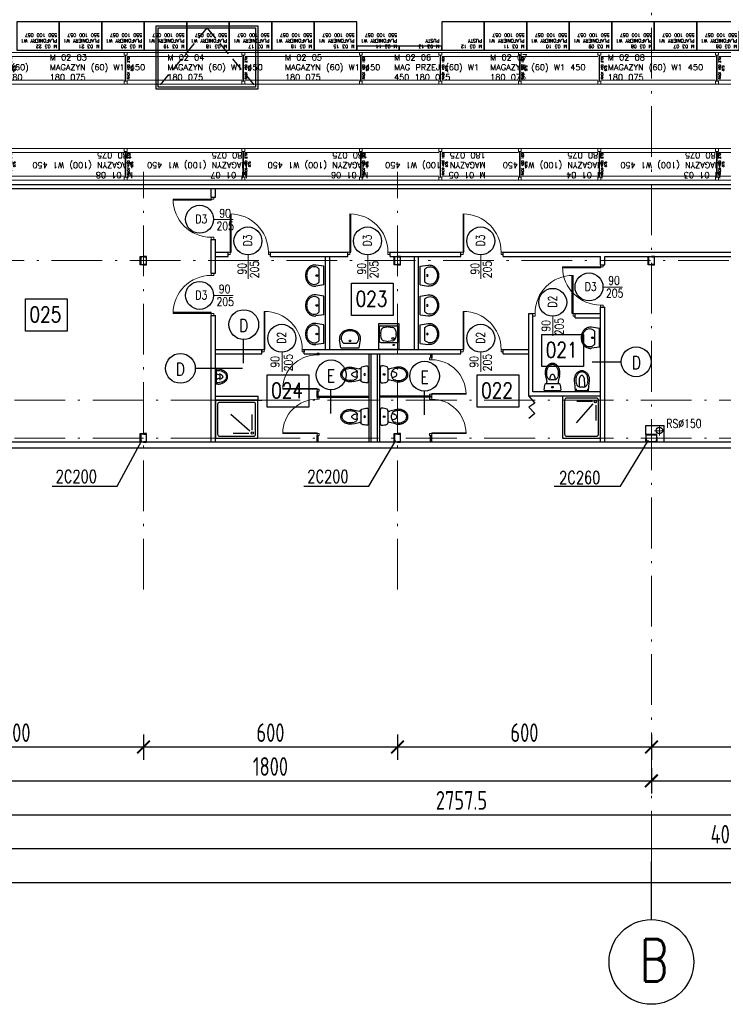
# Model space of a CAD drawing. Extents: x 153948 to 285449, y -89387 to -60195.
# Tile 7 of 108: x 249028 to 250690, y -87017 to -84690. Entities that reach past the tile are written whole.
import ezdxf
from ezdxf.enums import TextEntityAlignment as Align

# ---------------------------------------------------------------- set-up
doc = ezdxf.new("R2010")
doc.units = 0
doc.header["$LTSCALE"] = 100
doc.header["$MEASUREMENT"] = 0
doc.header["$PDMODE"] = 1
doc.linetypes.add('ACAD_ISO10W100', pattern=[18.5, 12, -3, 0.5, -3])
doc.linetypes.add('HIDDEN2', pattern=[4.7625, 3.175, -1.5875])
doc.layers.get('0').update_dxf_attribs({"linetype": 'CONTINUOUS'})
doc.layers.get('DEFPOINTS').update_dxf_attribs({"linetype": 'CONTINUOUS'})
for name, color, linetype in [('1', 2, 'CONTINUOUS'), ('A-ARM', 2, 'CONTINUOUS'), ('DRZWI', 5, 'CONTINUOUS'), ('K-STA', 2, 'CONTINUOUS'), ('OPIS-POM', 2, 'CONTINUOUS'), ('R-----OP', 2, 'CONTINUOUS'), ('RS Minimasa VBA', 7, 'CONTINUOUS'), ('RYNNY', 2, 'CONTINUOUS'), ('SCIANY-GK', 11, 'CONTINUOUS'), ('TEXT', 11, 'CONTINUOUS'), ('TEXT1', 2, 'CONTINUOUS'), ('WYMIARY', 1, 'CONTINUOUS'), ('ŚWIETLIK', 2, 'CONTINUOUS')]:
    doc.layers.add(name, color=color, linetype=linetype)
for name, color, linetype, lineweight in [('ALUMINIUM', 5, 'CONTINUOUS', 13), ('OSIE', 8, 'ACAD_ISO10W100', 15), ('PANELE', 3, 'CONTINUOUS', 25), ('rak550', 6, 'CONTINUOUS', 13), ('RS REGAŁY', 7, 'CONTINUOUS', 13)]:
    doc.layers.add(name, color=color, linetype=linetype, lineweight=lineweight)
doc.styles.add('DYBY-NORMALNY-0-8-N', font='ROMANS.SHX', dxfattribs={"width": 0.8})
doc.styles.get("Standard").update_dxf_attribs({"font": 'txt.shx'})
doc.styles.add('STYLE2', font='isocp.shx', dxfattribs={"width": 0.8})
doc.styles.add('TXT3', font='SIMPLEX.SHX', dxfattribs={"width": 0.75, "height": 40})
doc.dimstyles.new('KRESKI_100', dxfattribs={"dimscale": 20, "dimtxt": 2.2, "dimasz": 1.5, "dimexe": 1.5, "dimexo": 1.5, "dimgap": 0.6, "dimtad": 1, "dimdec": 1, "dimrnd": 0.5, "dimdsep": 46, "dimtxsty": 'STYLE2', "dimblk1": 'ARCHTICK', "dimblk2": 'ARCHTICK', "dimsah": 1, "dimcen": 2.5, "dimdle": 1.5, "dimclrd": 10, "dimclre": 10, "dimclrt": 15, "dimadec": 0, "dimazin": 0, "dimtfac": 1, "dimtdec": 1, "dimtmove": 1, "dimatfit": 3, "dimldrblk": 'ARCHTICK', "dimfxl": 1.5, "dimfxlon": 1, "dimtolj": 1, "dimtzin": 0, "dimarcsym": 0})

# ---------------------------------------------------------------- blocks, each defined once
blk = doc.blocks.new('SC200X2')
at = {"layer": '1'}
for points in [[(-10, 7.5), (-10, 0), (-9.7, 0, 0.391021), (-9.1, 0.6), (-8.7, 5.6, -0.391021), (-7.6, 6.6), (7.6, 6.6, -0.391021), (8.7, 5.6), (9.1, 0.6, 0.391021), (9.7, 0), (10, 0), (10, 7.5)], [(-10, -7.5), (-10, 0), (-9.7, 0, -0.391021), (-9.1, -0.6), (-8.7, -5.6, 0.391021), (-7.6, -6.6), (7.6, -6.6, 0.391021), (8.7, -5.6), (9.1, -0.6, -0.391021), (9.7, 0), (10, 0), (10, -7.5)]]:
    blk.add_lwpolyline(points, format="xyb", close=True, dxfattribs=at)
blk = doc.blocks.new('SC260X2')
at = {"layer": '1'}
for points in [[(-13, 9), (-13, 0), (-12.4, 0), (-12.1, 7, -0.401015), (-11.1, 7.9), (11.1, 7.9, -0.401015), (12.1, 7), (12.4, 0), (13, 0), (13, 9)], [(-13, -9), (-13, 0), (-12.4, 0), (-12.1, -7, 0.401015), (-11.1, -7.9), (11.1, -7.9, 0.401015), (12.1, -7), (12.4, 0), (13, 0), (13, -9)]]:
    blk.add_lwpolyline(points, format="xyb", close=True, dxfattribs=at)
blk = doc.blocks.new('D90')
at = {"layer": 'ALUMINIUM'}
for p, q in [((-4.5, 0), (0, 0)), ((0, 0), (0, -5.4)), ((-90, 0), (-90, -5.4)), ((-90, 0), (-85.5, 0)), ((-90, -5.4), (-85.5, -5.4)), ((-85.5, -5.4), (-85.5, 0)), ((-6.3, -5.4), (-6.3, -86.4)), ((-4.5, -5.4), (-6.3, -5.4)), ((-4.5, 0), (-4.5, -5.4)), ((-4.5, -5.4), (-4.5, -86.4)), ((-4.5, -5.4), (0, -5.4))]:
    blk.add_line(p, q, dxfattribs=at)
blk.add_arc((-4.5, -5.4), 81, 180, 270, dxfattribs=at)
blk = doc.blocks.new('IREK-B09X0204')
at = {"layer": 'A-ARM'}
for p, q in [((-22, 0), (-24.8, 18.8)), ((-22, 0), (22, 0)), ((-15.3, 11), (15.3, 11)), ((22, 0), (24.8, 18.8))]:
    blk.add_line(p, q, dxfattribs=at)
for points in [[(24.8, 18.8, 0.037015), (25, 21.5, 0.112687), (23.2, 29.6, 0.103282), (17.7, 36.7, 0.092276), (9.7, 41.3, 0.085761), (0, 43, 0.085761), (-9.7, 41.3, 0.092276), (-17.7, 36.7, 0.103282), (-23.2, 29.6, 0.112687), (-25, 21.5, 0.112687)], [(15.3, 11, 0.099658), (19.6, 16.7, 0.112687), (21, 23, 0.112687), (19.6, 29.3, 0.103282), (15.1, 35.2, 0.092276), (8.4, 39.1, 0.085761), (0, 40.5, 0.085761), (-8.4, 39.1, 0.092276), (-15.1, 35.2, 0.103282), (-19.6, 29.3, 0.112687), (-21, 23, 0.112687)], [(-25, 21.5, 0.037015), (-24.8, 18.8, 0.103282)], [(-21, 23, 0.112687), (-19.6, 16.7, 0.099658), (-15.3, 11, 0.092276)]]:
    blk.add_lwpolyline(points, format="xyb", dxfattribs=at)
blk.add_circle((0, 16.5), 2, dxfattribs=at)
blk = doc.blocks.new('IREK-B09X0507')
at = {"layer": 'A-ARM'}
for p, q in [((-16.7, 35.7), (-13.5, 21.9)), ((-13.8, 36.4), (-13.2, 33.7)), ((3.4, 26), (-3.4, 26)), ((13.8, 36.4), (13.2, 33.7)), ((16.7, 35.7), (13.5, 21.9)), ((17.1, 0), (-17.1, 0)), ((-15, 17.5), (15, 17.5))]:
    blk.add_line(p, q, dxfattribs=at)
for points in [[(17.5, 42.5, 0.072039), (16.3, 50.8, 0.083339), (12.9, 57.8, 0.106661), (7.1, 63.1, 0.132138), (0, 65, 0.132138), (-7.1, 63.1, 0.106661), (-12.9, 57.8, 0.083339), (-16.3, 50.8, 0.072039), (-17.5, 42.5, 0.05824), (-16.7, 35.7, 0.083339)], [(14.5, 42.5, 0.072039), (13.4, 50, 0.083339), (10.5, 56, 0.106661), (5.6, 60.5, 0.132138), (0, 62, 0.132138), (-5.6, 60.5, 0.106661), (-10.5, 56, 0.083339), (-13.4, 50, 0.072039), (-14.5, 42.5, 0.05824), (-13.8, 36.4, 0.05824)], [(6.8, 26.6, 0.047502), (6.3, 31.2, 0.067446), (4.8, 35.2, 0.105232), (2.3, 38.2, 0.168531), (0, 39, 0.168531), (-2.3, 38.2, 0.105232), (-4.8, 35.2, 0.067446), (-6.3, 31.2, 0.047502), (-6.8, 26.6, 0.053598)], [(13.8, 36.4, 0.05824), (14.5, 42.5, 0.05824)], [(16.7, 35.7, 0.05824), (17.5, 42.5, 0.072039)]]:
    blk.add_lwpolyline(points, format="xyb", dxfattribs=at)
blk.add_circle((0, 8.8), 1.96, dxfattribs=at)
for centre, radius, start, end in [((-3.4, 36), 10, 193.0047, 270), ((3.4, 36), 10, 270, 346.9953), ((16.9, 2.7), 37, 159.6583, 179.4624), ((-17.1, 3), 3, 179.4624, 270), ((-15, 14.5), 3, 90, 159.6583), ((-33, 17.4), 20, 0.3283, 13.0047), ((33, 17.4), 20, 166.9953, 179.6717), ((15, 14.5), 3, 20.3417, 90), ((17.1, 3), 3, 270, 0.5376), ((-16.9, 2.7), 37, 0.5376, 20.3417)]:
    blk.add_arc(centre, radius, start, end, dxfattribs=at)
blk = doc.blocks.new('NATRYSK')
at = {"layer": 'A-ARM', "ltscale": 0.1}
for p, q in [((-63.3, 56.8), (-18.9, 17.4)), ((-13.1, 19.5), (-13.1, 56)), ((-21.4, 11.2), (-57.9, 11.2))]:
    blk.add_line(p, q, dxfattribs=at)
at = {"layer": 'A-ARM'}
blk.add_lwpolyline([(-100, 0), (0, 0), (0, 90), (-100, 90)], close=True, dxfattribs=at)
blk.add_lwpolyline([(-90, 5), (-10, 5, 0.414214), (-5, 10), (-5, 80, 0.414214), (-10, 85), (-90, 85, 0.414214), (-95, 80), (-95, 10, 0.414214)], format="xyb", close=True, dxfattribs=at)
at = {"layer": 'A-ARM', "ltscale": 0.1}
blk.add_circle((-13.1, 12.3), 2.74, dxfattribs=at)
blk = doc.blocks.new('BIDET')
at = {"layer": 'A-ARM'}
for p, q in [((-18.9, 13.8), (-16.2, 13.2)), ((-8.5, 3.4), (-8.5, -3.4)), ((-18.9, -13.8), (-16.2, -13.2))]:
    blk.add_line(p, q, dxfattribs=at)
for points in [[(-18.2, -16.7, -0.05824), (-25, -17.5, -0.072039), (-33.3, -16.3, -0.083339), (-40.3, -12.9, -0.106661), (-45.6, -7.1, -0.132138), (-47.5, 0, -0.132138), (-45.6, 7.1, -0.106661), (-40.3, 12.9, -0.083339), (-33.3, 16.3, -0.072039), (-25, 17.5, -0.05824), (-18.2, 16.7), (0, 15), (0, -15), (-18.2, -16.7)], [(-25, 14.5, 0.072039), (-32.5, 13.4, 0.083339), (-38.5, 10.5, 0.106661), (-43, 5.6, 0.132138), (-44.5, 0, 0.132138), (-43, -5.6, 0.106661), (-38.5, -10.5, 0.083339), (-32.5, -13.4, 0.072039), (-25, -14.5, 0.05824), (-18.9, -13.8, 0.05824)], [(-9.1, 6.8, 0.011722), (-28.1, 6.2, 0.067446), (-32.1, 4.7, 0.105232), (-35.1, 2.2, 0.168531), (-35.9, -0.1, 0.168531), (-35.1, -2.5, 0.105232), (-32.1, -5, 0.067446), (-28.1, -6.4, 0.011726), (-9.1, -6.8, 0.053598)], [(-18.9, 13.8, 0.05824), (-25, 14.5, 0.05824)]]:
    blk.add_lwpolyline(points, format="xyb", dxfattribs=at)
for centre, radius, start, end in [((-18.5, 3.4), 10, 0, 76.9953), ((0.1, 33), 20, 256.9953, 269.6717), ((-18.5, -3.4), 10, 283.0047, 0), ((0.1, -33), 20, 90.3283, 103.0047)]:
    blk.add_arc(centre, radius, start, end, dxfattribs=at)
blk = doc.blocks.new('ZLEW')
at = {"layer": 'A-ARM'}
for p, q in [((0, 49.1), (0, 0)), ((60, 49.1), (0, 49.1)), ((18.5, 46.6), (52.5, 46.6)), ((60, 0), (60, 49.1)), ((15.5, 43.6), (15.5, 5.5)), ((18.3, 29), (19.5, 36.1)), ((19.5, 15.3), (18.3, 26.1)), ((26, 42.6), (34.2, 43.9)), ((36.8, 43.9), (45, 42.6)), ((51.5, 36.1), (52.7, 29)), ((52.7, 26.1), (51.5, 15.3)), ((55.5, 43.6), (55.5, 5.5)), ((0, 0), (60, 0)), ((18.5, 2.5), (52.5, 2.5)), ((34.2, 7.5), (26, 8.8)), ((45, 8.8), (36.8, 7.5))]:
    blk.add_line(p, q, dxfattribs=at)
for centre, radius in [((10, 13.1), 1.5), ((25.5, 14.8), 2.5)]:
    blk.add_circle(centre, radius, dxfattribs=at)
for centre, radius, start, end in [((18.5, 43.6), 3, 90, 180), ((52.5, 43.6), 3, 0, 90), ((26.1, 27.5), 8, 169.6952, 190.3048), ((27.4, 34.7), 8, 99.4623, 169.6952), ((35.5, 36), 8, 80.5377, 99.4623), ((43.6, 34.7), 8, 10.3048, 80.5377), ((44.9, 27.5), 8, 349.6952, 10.3048), ((18.5, 5.5), 3, 180, 270), ((27.4, 16.7), 8, 190.3048, 260.5377), ((35.5, 15.4), 8, 260.5377, 279.4623), ((43.6, 16.7), 8, 279.4623, 349.6952), ((52.5, 5.5), 3, 270, 0)]:
    blk.add_arc(centre, radius, start, end, dxfattribs=at)
blk = doc.blocks.new('D100')
at = {"layer": 'ALUMINIUM'}
for p, q in [((0, 0), (0, -6)), ((0, 0), (5, 0)), ((5, -6), (5, 0)), ((95, 0), (100, 0)), ((95, 0), (95, -6)), ((100, 0), (100, -6)), ((0, -6), (5, -6)), ((95, -6), (100, -6))]:
    blk.add_line(p, q, dxfattribs=at)
at = {"layer": 'ALUMINIUM', "lineweight": 9}
blk.add_line((95, -6), (95, -96), dxfattribs=at)
blk.add_arc((95, -6), 90, 180, 270, dxfattribs=at)
at = {"layer": 'DEFPOINTS'}
for p, q in [((93, -6), (93, -95.9)), ((95, -6), (93, -6))]:
    blk.add_line(p, q, dxfattribs=at)
blk = doc.blocks.new('_ARCHTICK')
at = {"color": 0, "linetype": 'ByBlock', "const_width": 0.15}
blk.add_lwpolyline([(-0.5, -0.5), (0.5, 0.5)], dxfattribs=at)
blk = doc.blocks.new('*D20')
at = {"layer": 'DEFPOINTS', "color": 0, "ltscale": 0.1, "transparency": 16777216}
for p in [(248692.9, -85703), (260307.9, -85703), (260307.9, -86729)]:
    blk.add_point(p, dxfattribs=at)
at = {"layer": 'WYMIARY', "color": 10, "lineweight": -2, "ltscale": 0.1, "transparency": 16777216}
for p, q in [((248692.9, -86699), (248692.9, -86759)), ((260307.9, -86699), (260307.9, -86759)), ((248662.9, -86729), (260337.9, -86729))]:
    blk.add_line(p, q, dxfattribs=at)
at = {"layer": 'WYMIARY', "color": 10, "lineweight": -2, "ltscale": 0.1, "transparency": 16777216, "xscale": 30, "yscale": 30, "zscale": 30, "rotation": 180}
blk.add_blockref('_ARCHTICK', (248692.9, -86729), dxfattribs=at)
at = {"layer": 'WYMIARY', "color": 10, "lineweight": -2, "ltscale": 0.1, "transparency": 16777216, "xscale": 30, "yscale": 30, "zscale": 30}
blk.add_blockref('_ARCHTICK', (260307.9, -86729), dxfattribs=at)
at = {"layer": 'WYMIARY', "color": 15, "ltscale": 0.1, "transparency": 16777216, "insert": (254500.4, -86695), "char_height": 44, "attachment_point": 5, "style": 'STYLE2'}
blk.add_mtext('\\A1;11615', dxfattribs=at)
blk = doc.blocks.new('*D21')
at = {"layer": 'DEFPOINTS', "color": 0, "ltscale": 0.1, "transparency": 16777216}
for p in [(248692.9, -85703), (252750.4, -86569), (252750.4, -86649)]:
    blk.add_point(p, dxfattribs=at)
at = {"layer": 'WYMIARY', "color": 10, "lineweight": -2, "ltscale": 0.1, "transparency": 16777216}
for p, q in [((248692.9, -86619), (248692.9, -86679)), ((252750.4, -86619), (252750.4, -86679)), ((248662.9, -86649), (252780.4, -86649))]:
    blk.add_line(p, q, dxfattribs=at)
at = {"layer": 'WYMIARY', "color": 10, "lineweight": -2, "ltscale": 0.1, "transparency": 16777216, "xscale": 30, "yscale": 30, "zscale": 30, "rotation": 180}
blk.add_blockref('_ARCHTICK', (248692.9, -86649), dxfattribs=at)
at = {"layer": 'WYMIARY', "color": 10, "lineweight": -2, "ltscale": 0.1, "transparency": 16777216, "xscale": 30, "yscale": 30, "zscale": 30}
blk.add_blockref('_ARCHTICK', (252750.4, -86649), dxfattribs=at)
at = {"layer": 'WYMIARY', "color": 15, "ltscale": 0.1, "transparency": 16777216, "insert": (250721.7, -86615), "char_height": 44, "attachment_point": 5, "style": 'STYLE2'}
blk.add_mtext('\\A1;4057.5', dxfattribs=at)
blk = doc.blocks.new('*D34')
at = {"layer": 'DEFPOINTS', "color": 0, "ltscale": 0.1, "transparency": 16777216}
for p in [(248692.9, -85703), (251450.4, -86489), (251450.4, -86569)]:
    blk.add_point(p, dxfattribs=at)
at = {"layer": 'WYMIARY', "color": 10, "lineweight": -2, "ltscale": 0.1, "transparency": 16777216}
for p, q in [((248692.9, -86539), (248692.9, -86599)), ((251450.4, -86539), (251450.4, -86599)), ((248662.9, -86569), (251480.4, -86569))]:
    blk.add_line(p, q, dxfattribs=at)
at = {"layer": 'WYMIARY', "color": 10, "lineweight": -2, "ltscale": 0.1, "transparency": 16777216, "xscale": 30, "yscale": 30, "zscale": 30, "rotation": 180}
blk.add_blockref('_ARCHTICK', (248692.9, -86569), dxfattribs=at)
at = {"layer": 'WYMIARY', "color": 10, "lineweight": -2, "ltscale": 0.1, "transparency": 16777216, "xscale": 30, "yscale": 30, "zscale": 30}
blk.add_blockref('_ARCHTICK', (251450.4, -86569), dxfattribs=at)
at = {"layer": 'WYMIARY', "color": 15, "ltscale": 0.1, "transparency": 16777216, "insert": (250071.7, -86535), "char_height": 44, "attachment_point": 5, "style": 'STYLE2'}
blk.add_mtext('\\A1;2757.5', dxfattribs=at)
blk = doc.blocks.new('*D42')
at = {"layer": 'DEFPOINTS', "color": 0, "ltscale": 0.1, "transparency": 16777216}
for p in [(248720.4, -86409), (250520.4, -86409), (250520.4, -86489)]:
    blk.add_point(p, dxfattribs=at)
at = {"layer": 'WYMIARY', "color": 10, "lineweight": -2, "ltscale": 0.1, "transparency": 16777216}
for p, q in [((248720.4, -86459), (248720.4, -86519)), ((250520.4, -86459), (250520.4, -86519)), ((248690.4, -86489), (250550.4, -86489))]:
    blk.add_line(p, q, dxfattribs=at)
at = {"layer": 'WYMIARY', "color": 10, "lineweight": -2, "ltscale": 0.1, "transparency": 16777216, "xscale": 30, "yscale": 30, "zscale": 30, "rotation": 180}
blk.add_blockref('_ARCHTICK', (248720.4, -86489), dxfattribs=at)
at = {"layer": 'WYMIARY', "color": 10, "lineweight": -2, "ltscale": 0.1, "transparency": 16777216, "xscale": 30, "yscale": 30, "zscale": 30}
blk.add_blockref('_ARCHTICK', (250520.4, -86489), dxfattribs=at)
at = {"layer": 'WYMIARY', "color": 15, "ltscale": 0.1, "transparency": 16777216, "insert": (249620.4, -86455), "char_height": 44, "attachment_point": 5, "style": 'STYLE2'}
blk.add_mtext('\\A1;1800', dxfattribs=at)
blk = doc.blocks.new('*D43')
at = {"layer": 'DEFPOINTS', "color": 0, "ltscale": 0.1, "transparency": 16777216}
for p in [(250520.4, -86409), (252320.4, -86409), (252320.4, -86489)]:
    blk.add_point(p, dxfattribs=at)
at = {"layer": 'WYMIARY', "color": 10, "lineweight": -2, "ltscale": 0.1, "transparency": 16777216}
for p, q in [((250520.4, -86459), (250520.4, -86519)), ((252320.4, -86459), (252320.4, -86519)), ((250490.4, -86489), (252350.4, -86489))]:
    blk.add_line(p, q, dxfattribs=at)
at = {"layer": 'WYMIARY', "color": 10, "lineweight": -2, "ltscale": 0.1, "transparency": 16777216, "xscale": 30, "yscale": 30, "zscale": 30, "rotation": 180}
blk.add_blockref('_ARCHTICK', (250520.4, -86489), dxfattribs=at)
at = {"layer": 'WYMIARY', "color": 10, "lineweight": -2, "ltscale": 0.1, "transparency": 16777216, "xscale": 30, "yscale": 30, "zscale": 30}
blk.add_blockref('_ARCHTICK', (252320.4, -86489), dxfattribs=at)
at = {"layer": 'WYMIARY', "color": 15, "ltscale": 0.1, "transparency": 16777216, "insert": (251420.4, -86455), "char_height": 44, "attachment_point": 5, "style": 'STYLE2'}
blk.add_mtext('\\A1;1800', dxfattribs=at)
blk = doc.blocks.new('*D66')
at = {"layer": 'DEFPOINTS', "color": 0, "ltscale": 0.1, "transparency": 16777216}
for p in [(251120.4, -86036.8), (250520.4, -86329), (250520.4, -86409)]:
    blk.add_point(p, dxfattribs=at)
at = {"layer": 'WYMIARY', "color": 10, "lineweight": -2, "ltscale": 0.1, "transparency": 16777216}
for p, q in [((250520.4, -86379), (250520.4, -86439)), ((251120.4, -86379), (251120.4, -86439)), ((251150.4, -86409), (250490.4, -86409))]:
    blk.add_line(p, q, dxfattribs=at)
at = {"layer": 'WYMIARY', "color": 10, "lineweight": -2, "ltscale": 0.1, "transparency": 16777216, "xscale": 30, "yscale": 30, "zscale": 30, "rotation": 180}
blk.add_blockref('_ARCHTICK', (250520.4, -86409), dxfattribs=at)
at = {"layer": 'WYMIARY', "color": 10, "lineweight": -2, "ltscale": 0.1, "transparency": 16777216, "xscale": 30, "yscale": 30, "zscale": 30}
blk.add_blockref('_ARCHTICK', (251120.4, -86409), dxfattribs=at)
at = {"layer": 'WYMIARY', "color": 15, "ltscale": 0.1, "transparency": 16777216, "insert": (250820.4, -86375), "char_height": 44, "attachment_point": 5, "style": 'STYLE2'}
blk.add_mtext('\\A1;600', dxfattribs=at)
blk = doc.blocks.new('*D67')
at = {"layer": 'DEFPOINTS', "color": 0, "ltscale": 0.1, "transparency": 16777216}
for p in [(249920.4, -86329), (250520.4, -86329), (249920.4, -86409)]:
    blk.add_point(p, dxfattribs=at)
at = {"layer": 'WYMIARY', "color": 10, "lineweight": -2, "ltscale": 0.1, "transparency": 16777216}
for p, q in [((249920.4, -86379), (249920.4, -86439)), ((250520.4, -86379), (250520.4, -86439)), ((250550.4, -86409), (249890.4, -86409))]:
    blk.add_line(p, q, dxfattribs=at)
at = {"layer": 'WYMIARY', "color": 10, "lineweight": -2, "ltscale": 0.1, "transparency": 16777216, "xscale": 30, "yscale": 30, "zscale": 30, "rotation": 180}
blk.add_blockref('_ARCHTICK', (249920.4, -86409), dxfattribs=at)
at = {"layer": 'WYMIARY', "color": 10, "lineweight": -2, "ltscale": 0.1, "transparency": 16777216, "xscale": 30, "yscale": 30, "zscale": 30}
blk.add_blockref('_ARCHTICK', (250520.4, -86409), dxfattribs=at)
at = {"layer": 'WYMIARY', "color": 15, "ltscale": 0.1, "transparency": 16777216, "insert": (250220.4, -86375), "char_height": 44, "attachment_point": 5, "style": 'STYLE2'}
blk.add_mtext('\\A1;600', dxfattribs=at)
blk = doc.blocks.new('*D68')
at = {"layer": 'DEFPOINTS', "color": 0, "ltscale": 0.1, "transparency": 16777216}
for p in [(249320.4, -86329), (249920.4, -86329), (249320.4, -86409)]:
    blk.add_point(p, dxfattribs=at)
at = {"layer": 'WYMIARY', "color": 10, "lineweight": -2, "ltscale": 0.1, "transparency": 16777216}
for p, q in [((249320.4, -86379), (249320.4, -86439)), ((249920.4, -86379), (249920.4, -86439)), ((249950.4, -86409), (249290.4, -86409))]:
    blk.add_line(p, q, dxfattribs=at)
at = {"layer": 'WYMIARY', "color": 10, "lineweight": -2, "ltscale": 0.1, "transparency": 16777216, "xscale": 30, "yscale": 30, "zscale": 30, "rotation": 180}
blk.add_blockref('_ARCHTICK', (249320.4, -86409), dxfattribs=at)
at = {"layer": 'WYMIARY', "color": 10, "lineweight": -2, "ltscale": 0.1, "transparency": 16777216, "xscale": 30, "yscale": 30, "zscale": 30}
blk.add_blockref('_ARCHTICK', (249920.4, -86409), dxfattribs=at)
at = {"layer": 'WYMIARY', "color": 15, "ltscale": 0.1, "transparency": 16777216, "insert": (249620.4, -86375), "char_height": 44, "attachment_point": 5, "style": 'STYLE2'}
blk.add_mtext('\\A1;600', dxfattribs=at)
blk = doc.blocks.new('*D69')
at = {"layer": 'DEFPOINTS', "color": 0, "ltscale": 0.1, "transparency": 16777216}
for p in [(248720.4, -86329), (249320.4, -86329), (248720.4, -86409)]:
    blk.add_point(p, dxfattribs=at)
at = {"layer": 'WYMIARY', "color": 10, "lineweight": -2, "ltscale": 0.1, "transparency": 16777216}
for p, q in [((248720.4, -86379), (248720.4, -86439)), ((249320.4, -86379), (249320.4, -86439)), ((249350.4, -86409), (248690.4, -86409))]:
    blk.add_line(p, q, dxfattribs=at)
at = {"layer": 'WYMIARY', "color": 10, "lineweight": -2, "ltscale": 0.1, "transparency": 16777216, "xscale": 30, "yscale": 30, "zscale": 30, "rotation": 180}
blk.add_blockref('_ARCHTICK', (248720.4, -86409), dxfattribs=at)
at = {"layer": 'WYMIARY', "color": 10, "lineweight": -2, "ltscale": 0.1, "transparency": 16777216, "xscale": 30, "yscale": 30, "zscale": 30}
blk.add_blockref('_ARCHTICK', (249320.4, -86409), dxfattribs=at)
at = {"layer": 'WYMIARY', "color": 15, "ltscale": 0.1, "transparency": 16777216, "insert": (249020.4, -86375), "char_height": 44, "attachment_point": 5, "style": 'STYLE2'}
blk.add_mtext('\\A1;600', dxfattribs=at)
blk = doc.blocks.new('PISUAR')
at = {"layer": 'A-ARM'}
blk.add_line((-8.5, 3.4), (-8.5, -3.4), dxfattribs=at)
for points in [[(-0.3, -16.7, -0.090303), (-4.6, -17.5, -0.072039), (-13, -16.3, -0.083339), (-19.9, -12.9, -0.106661), (-25.2, -7.1, -0.132138), (-27.1, 0, -0.132138), (-25.2, 7.1, -0.106661), (-19.9, 12.9, -0.083339), (-13, 16.3, -0.072039), (-4.6, 17.5, -0.099358), (-0.7, 16.7), (0, 15), (0, -15), (-0.3, -16.7)], [(-4.6, 14.5, 0.072039), (-12.1, 13.4, 0.083339), (-18.1, 10.5, 0.106661), (-22.6, 5.6, 0.132138), (-24.1, 0, 0.132138), (-22.6, -5.6, 0.106661), (-18.1, -10.5, 0.083339), (-12.1, -13.4, 0.072039), (-4.6, -14.5, 0.043825), (0, -14.1, 0.043825)], [(-9.1, 6.8, 0.145603), (-7.7, 6.2, 0.067446), (-11.7, 4.7, 0.105232), (-14.7, 2.2, 0.168531), (-15.5, -0.1, 0.168531), (-14.7, -2.5, 0.105232), (-11.7, -5, 0.067446), (-7.7, -6.4, 0.154055), (-9.1, -6.8, 0.09436)], [(0, 14.1, 0.043825), (-4.6, 14.5)]]:
    blk.add_lwpolyline(points, format="xyb", dxfattribs=at)
for centre, start, end in [((-10.4, 19), 277.1472, 311.5496), ((-10.4, -19), 48.4504, 82.8528)]:
    blk.add_arc(centre, 15.7, start, end, dxfattribs=at)
blk = doc.blocks.new('RACK 450 180 075')
at = {"color": 1}
for p, q in [((7, 75), (187.8, 75)), ((2.75, 68), (2.75, 7)), ((4.25, 68), (4.25, 7)), ((7, 65.5), (187.8, 65.5)), ((7, 9.5), (187.8, 9.5)), ((7, 0), (187.8, 0))]:
    blk.add_line(p, q, dxfattribs=at)
for points in [[(0, 68), (7, 68), (7, 75), (0, 75)], [(0, 0), (7, 0), (7, 7), (0, 7)]]:
    blk.add_lwpolyline(points, close=True, dxfattribs=at)
at = {"color": 1, "insert": (14.25, 37.5), "char_height": 5, "width": 61, "attachment_point": 5, "rotation": 90}
blk.add_mtext('RACK 450 180 075', dxfattribs=at)
blk = doc.blocks.new('RACK 450 270 075')
at = {"color": 1}
for p, q in [((7, 75), (277.8, 75)), ((2.75, 68), (2.75, 7)), ((4.25, 68), (4.25, 7)), ((7, 65.5), (277.8, 65.5)), ((7, 9.5), (277.8, 9.5)), ((7, 0), (277.8, 0))]:
    blk.add_line(p, q, dxfattribs=at)
for points in [[(0, 68), (7, 68), (7, 75), (0, 75)], [(0, 0), (7, 0), (7, 7), (0, 7)]]:
    blk.add_lwpolyline(points, close=True, dxfattribs=at)
at = {"color": 1, "insert": (14.25, 37.5), "char_height": 5, "width": 61, "attachment_point": 5, "rotation": 90}
blk.add_mtext('RACK 450 270 075', dxfattribs=at)

msp = doc.modelspace()

# ---------------------------------------------------------------- linework, layer by layer
at = {"layer": 'A-ARM', "ltscale": 0.1}
for p, q in [((250230.4, -85579.55), (250244.63, -85596.2)), ((250244.63, -85596.2), (250230.91, -85606.25)), ((250230.91, -85606.25), (250244.63, -85620.87)), ((250244.63, -85620.87), (250230.91, -85632.75))]:
    msp.add_line(p, q, dxfattribs=at)
at = {"layer": 'OPIS-POM'}
for points in [[(249811.89, -85312.99), (249910.56, -85312.99), (249910.56, -85389.31), (249811.89, -85389.31)], [(249041.57, -85350.01), (249140.24, -85350.01), (249140.24, -85426.33), (249041.57, -85426.33)], [(250261.18, -85433.85), (250359.85, -85433.85), (250359.85, -85510.17), (250261.18, -85510.17)], [(249612.53, -85529.62), (249711.2, -85529.62), (249711.2, -85605.94), (249612.53, -85605.94)], [(250108.53, -85529.62), (250207.2, -85529.62), (250207.2, -85605.94), (250108.53, -85605.94)]]:
    msp.add_lwpolyline(points, close=True, dxfattribs=at)
at = {"layer": 'OSIE', "ltscale": 0.1}
for p, q in [((250520.4, -86679.55), (250520.4, -73374.65)), ((249320.4, -86036.78), (249320.4, -85049.97)), ((249920.4, -86036.78), (249920.4, -85049.97)), ((248363.17, -85079.55), (249349.98, -85079.55)), ((248363.17, -85259.55), (263229.19, -85259.55)), ((247720.4, -85589.55), (263229.19, -85589.55)), ((250527.87, -85661.49), (250550.66, -85661.49)), ((250539.26, -85672.89), (250539.26, -85650.09)), ((247720.4, -85679.55), (263229.19, -85679.55))]:
    msp.add_line(p, q, dxfattribs=at)
at = {"layer": 'PANELE', "ltscale": 0.5}
for p, q in [((251450.4, -85703.05), (248692.9, -85703.05)), ((251450.4, -85688.55), (248733.4, -85688.55))]:
    msp.add_line(p, q, dxfattribs=at)
at = {"layer": 'R-----OP'}
for p, q in [((249556.92, -85501.95), (249556.92, -85446.08)), ((250380.55, -85499.09), (250449.18, -85499.09)), ((249554.58, -85514.66), (249442.84, -85514.66)), ((249763.31, -85620.69), (249763.31, -85564.82)), ((249984.14, -85623.75), (249984.14, -85567.88))]:
    msp.add_line(p, q, dxfattribs=at)
at = {"layer": 'R-----OP', "lineweight": 13}
for points in [[(249485.37, -85162.29), (249532.22, -85162.29)], [(249567.68, -85245.59), (249567.68, -85302.44)], [(249850.18, -85245.59), (249850.18, -85302.44)], [(250117.68, -85245.59), (250117.68, -85302.44)], [(250405.37, -85322.29), (250452.22, -85322.29)], [(249485.37, -85342.29), (249532.22, -85342.29)], [(250287.68, -85390.59), (250287.68, -85437.44)], [(249647.68, -85475.59), (249647.68, -85522.44)], [(250117.68, -85475.59), (250117.68, -85522.44)]]:
    msp.add_lwpolyline(points, dxfattribs=at)
at = {"layer": 'R-----OP'}
for centre, radius in [((249452.93, -85161.82), 33), ((249567.2, -85213.15), 33), ((249849.7, -85213.15), 33), ((250117.2, -85213.15), 33), ((250372.93, -85321.82), 33), ((249452.93, -85341.82), 33), ((250287.2, -85358.15), 33), ((249557.31, -85410.9), 35.19), ((249647.2, -85443.15), 33), ((250117.2, -85443.15), 33), ((250484.36, -85498.7), 35.19), ((249407.66, -85514.27), 35.19), ((249763.7, -85529.65), 35.19), ((249984.53, -85532.7), 35.19)]:
    msp.add_circle(centre, radius, dxfattribs=at)
at = {"layer": 'rak550', "lineweight": -3}
for points in [[(249020.9, -84762.55), (249121.3, -84762.55), (249121.3, -84695.55), (249020.9, -84695.55)], [(249121.3, -84762.55), (249221.7, -84762.55), (249221.7, -84695.55), (249121.3, -84695.55)], [(249221.7, -84762.55), (249322.1, -84762.55), (249322.1, -84695.55), (249221.7, -84695.55)], [(249322.1, -84762.55), (249422.5, -84762.55), (249422.5, -84695.55), (249322.1, -84695.55)], [(249422.5, -84762.55), (249522.9, -84762.55), (249522.9, -84695.55), (249422.5, -84695.55)], [(249522.9, -84762.55), (249623.3, -84762.55), (249623.3, -84695.55), (249522.9, -84695.55)], [(249623.3, -84762.55), (249723.7, -84762.55), (249723.7, -84695.55), (249623.3, -84695.55)], [(249723.7, -84762.55), (249824.1, -84762.55), (249824.1, -84695.55), (249723.7, -84695.55)], [(250024.9, -84762.55), (250125.3, -84762.55), (250125.3, -84695.55), (250024.9, -84695.55)], [(250125.3, -84762.55), (250225.7, -84762.55), (250225.7, -84695.55), (250125.3, -84695.55)], [(250225.7, -84762.55), (250326.1, -84762.55), (250326.1, -84695.55), (250225.7, -84695.55)], [(250326.1, -84762.55), (250426.5, -84762.55), (250426.5, -84695.55), (250326.1, -84695.55)], [(250426.5, -84762.55), (250526.9, -84762.55), (250526.9, -84695.55), (250426.5, -84695.55)], [(250526.9, -84762.55), (250627.3, -84762.55), (250627.3, -84695.55), (250526.9, -84695.55)], [(250627.3, -84762.55), (250727.7, -84762.55), (250727.7, -84695.55), (250627.3, -84695.55)], [(249824.1, -84762.55), (249924.5, -84762.55), (249924.5, -84752.55), (249824.1, -84752.55)], [(249924.5, -84762.55), (250024.9, -84762.55), (250024.9, -84752.55), (249924.5, -84752.55)]]:
    msp.add_lwpolyline(points, close=True, dxfattribs=at)
at = {"layer": 'RYNNY', "ltscale": 0.1}
msp.add_circle((250539.26, -85661.13), 7.5, dxfattribs=at)
at = {"layer": 'SCIANY-GK', "ltscale": 0.1}
for p, q in [((248722.4, -85079.55), (252493.33, -85079.55)), ((248722.4, -85089.55), (252483.38, -85089.55)), ((249480.4, -85109.55), (249480.4, -85089.55)), ((249490.4, -85109.55), (249490.4, -85089.55)), ((249480.4, -85109.55), (249490.4, -85109.55)), ((249480.4, -85209.55), (249490.4, -85209.55)), ((249480.4, -85289.55), (249480.4, -85209.55)), ((249490.4, -85289.55), (249490.4, -85209.55)), ((249490.4, -85239.55), (249520.4, -85239.55)), ((249520.4, -85249.55), (249520.4, -85239.55)), ((249620.4, -85249.55), (249620.4, -85239.55)), ((249620.4, -85239.55), (249802.9, -85239.55)), ((249802.9, -85249.55), (249802.9, -85239.55)), ((249902.93, -85239.55), (250070.4, -85239.55)), ((249902.93, -85249.55), (249902.93, -85239.55)), ((250070.4, -85249.55), (250070.4, -85239.55)), ((250170.4, -85249.55), (250170.4, -85239.55)), ((250170.4, -85239.55), (251255.4, -85239.55)), ((249490.4, -85249.55), (249520.4, -85249.55)), ((249620.4, -85249.55), (249802.9, -85249.55)), ((249750.4, -85469.55), (249750.4, -85249.55)), ((249760.4, -85469.55), (249760.4, -85249.55)), ((249902.93, -85249.55), (249912.9, -85249.55)), ((249927.9, -85249.55), (250070.4, -85249.55)), ((249960.4, -85469.55), (249960.4, -85249.55)), ((249970.4, -85469.55), (249970.4, -85249.55)), ((250170.4, -85249.55), (250400.45, -85249.55)), ((250400.45, -85269.55), (250400.45, -85249.55)), ((250410.45, -85269.55), (250410.45, -85249.55)), ((250410.45, -85249.55), (251255.4, -85249.55)), ((249480.4, -85289.55), (249490.4, -85289.55)), ((250400.45, -85269.55), (250410.45, -85269.55)), ((250400.4, -85688.55), (250400.4, -85369.55)), ((250400.4, -85369.55), (250410.4, -85369.55)), ((250410.4, -85688.55), (250410.4, -85369.55)), ((249480.4, -85688.55), (249480.4, -85389.55)), ((249480.4, -85389.55), (249490.4, -85389.55)), ((249490.4, -85688.55), (249490.4, -85389.55)), ((250230.4, -85579.55), (250230.4, -85384.55)), ((250230.4, -85384.55), (250240.4, -85384.55)), ((250240.4, -85569.55), (250240.4, -85384.55)), ((250340.4, -85394.55), (250340.4, -85384.55)), ((250340.4, -85384.55), (250400.4, -85384.55)), ((250340.4, -85394.55), (250400.4, -85394.55)), ((249490.4, -85469.55), (249600.4, -85469.55)), ((249600.4, -85479.55), (249600.4, -85469.55)), ((249700.4, -85479.55), (249700.4, -85469.55)), ((249700.4, -85469.55), (250070.4, -85469.55)), ((250070.4, -85479.55), (250070.4, -85469.55)), ((250170.4, -85479.55), (250170.4, -85469.55)), ((250170.4, -85469.55), (250230.4, -85469.55)), ((249490.4, -85479.55), (249600.4, -85479.55)), ((249700.4, -85479.55), (250070.4, -85479.55)), ((249853.4, -85688.55), (249853.4, -85479.55)), ((249858.4, -85688.55), (249858.4, -85479.55)), ((249873.4, -85688.55), (249873.4, -85479.55)), ((249878.4, -85688.55), (249878.4, -85479.55)), ((249998.4, -85479.55), (249998.4, -85489.55)), ((250001.4, -85489.55), (249998.4, -85489.55)), ((250001.4, -85479.55), (250001.4, -85489.55)), ((250170.4, -85479.55), (250230.4, -85479.55)), ((249730.4, -85563.55), (249733.4, -85563.55)), ((249730.4, -85579.55), (249730.4, -85568.05)), ((249733.4, -85579.55), (249733.4, -85568.05)), ((250400.4, -85569.55), (250240.4, -85569.55)), ((249490.4, -85589.55), (249590.4, -85589.55)), ((249491.45, -85579.6), (249591.45, -85579.6)), ((249590.4, -85589.55), (249600.4, -85589.55)), ((249591.36, -85589.55), (249591.45, -85579.6)), ((249730.4, -85579.55), (249853.4, -85579.55)), ((249730.4, -85582.55), (249730.4, -85579.55)), ((249730.4, -85582.55), (249853.4, -85582.55)), ((250001.4, -85579.55), (249878.4, -85579.55)), ((250001.4, -85582.55), (249878.4, -85582.55)), ((250001.4, -85582.55), (250001.4, -85579.55)), ((250400.4, -85579.55), (250230.4, -85579.55)), ((250507.4, -85649.55), (250550.4, -85649.55)), ((250507.4, -85670.55), (250507.4, -85649.55)), ((250550.4, -85688.55), (250550.4, -85649.55)), ((249730.4, -85688.55), (249730.4, -85672.55)), ((249730.4, -85672.55), (249733.4, -85672.55)), ((249733.4, -85688.55), (249733.4, -85672.55)), ((249998.4, -85688.55), (249998.4, -85672.55)), ((250001.4, -85672.55), (249998.4, -85672.55)), ((250001.4, -85688.55), (250001.4, -85672.55))]:
    msp.add_line(p, q, dxfattribs=at)
at = {"layer": 'TEXT'}
for p, q in [((249258.55, -85792.74), (249316.65, -85684.55)), ((249853.03, -85792.74), (249916.65, -85684.55)), ((250446.99, -85792.74), (250513.86, -85684.05)), ((249104.73, -85792.74), (249258.55, -85792.74)), ((249699.21, -85792.74), (249853.03, -85792.74)), ((250290.8, -85792.74), (250446.99, -85792.74))]:
    msp.add_line(p, q, dxfattribs=at)
at = {"layer": 'TEXT1'}
msp.add_line((250520.4, -86816.91), (250520.4, -86679.55), dxfattribs=at)
msp.add_circle((250520.4, -86916.91), 100, dxfattribs=at)
at = {"layer": 'ŚWIETLIK', "linetype": 'HIDDEN2', "ltscale": 0.1}
for q in [(249355.4, -84849.55), (249585.4, -84849.55)]:
    msp.add_line((249470.4, -84709.55), q, dxfattribs=at)
at = {"layer": 'ŚWIETLIK'}
for points in [[(249350.4, -84704.55), (249590.4, -84704.55), (249590.4, -84854.55), (249350.4, -84854.55)], [(249355.4, -84709.55), (249585.4, -84709.55), (249585.4, -84849.55), (249355.4, -84849.55)]]:
    msp.add_lwpolyline(points, close=True, dxfattribs=at)

# ---------------------------------------------------------------- block references
at = {"layer": 'A-ARM'}
for name, p, rotation in [('IREK-B09X0204', (249746.36, -85294.96), 90), ('IREK-B09X0204', (249746.36, -85365.57), 90), ('IREK-B09X0204', (249746.36, -85433.11), 90), ('IREK-B09X0204', (250397.46, -85441.97), 90), ('IREK-B09X0507', (249880.18, -85528.55), 270), ('IREK-B09X0507', (249880.18, -85628.55), 270)]:
    msp.add_blockref(name, p, dxfattribs=dict(at, rotation=rotation))
at = {"layer": 'A-ARM', "xscale": -1}
for name, p, rotation in [('IREK-B09X0204', (249974.45, -85294.96), 270), ('IREK-B09X0204', (249974.45, -85365.57), 270), ('IREK-B09X0204', (249974.45, -85433.11), 270), ('IREK-B09X0507', (249851.62, -85528.55), 90), ('IREK-B09X0507', (249851.62, -85628.55), 90)]:
    msp.add_blockref(name, p, dxfattribs=dict(at, rotation=rotation))
at = {"layer": 'A-ARM'}
for name, p in [('IREK-B09X0204', (249808.29, -85465.74)), ('IREK-B09X0507', (250286.68, -85567.48))]:
    msp.add_blockref(name, p, dxfattribs=at)
at = {"layer": 'A-ARM', "ltscale": 0.1}
for name, p, rotation in [('ZLEW', (249924.65, -85468.99), 90), ('BIDET', (250356.16, -85566.96), 270), ('NATRYSK', (250400.4, -85579.55), 90)]:
    msp.add_blockref(name, p, dxfattribs=dict(at, rotation=rotation))
at = {"layer": 'A-ARM', "ltscale": 0.1, "xscale": -1}
msp.add_blockref('PISUAR', (249492.12, -85533.81), dxfattribs=at)
at = {"layer": 'A-ARM', "ltscale": 0.1}
msp.add_blockref('NATRYSK', (249590.4, -85679.55), dxfattribs=at)
at = {"layer": 'ALUMINIUM', "ltscale": 0.1, "rotation": 270}
for p in [(249735.8, -85568.05), (249735.8, -85672.55)]:
    msp.add_blockref('D90', p, dxfattribs=at)
at = {"layer": 'ALUMINIUM', "ltscale": 0.1, "xscale": -1, "rotation": 90}
for p in [(249996, -85579.55), (249996, -85672.55)]:
    msp.add_blockref('D90', p, dxfattribs=at)
at = {"layer": 'DRZWI', "ltscale": 0.12, "xscale": -1}
for p, rotation in [((249486.4, -85209.55), 270), ((250406.4, -85369.55), 270), ((250240.4, -85390.55), 180)]:
    msp.add_blockref('D100', p, dxfattribs=dict(at, rotation=rotation))
at = {"layer": 'DRZWI', "ltscale": 0.12}
for p, rotation in [((249620.43, -85245.5), 180), ((249902.93, -85245.5), 180), ((250170.43, -85245.5), 180), ((249486.4, -85289.55), 270), ((249700.43, -85475.5), 180), ((250170.43, -85475.5), 180)]:
    msp.add_blockref('D100', p, dxfattribs=dict(at, rotation=rotation))
at = {"layer": 'K-STA', "ltscale": 0.5, "rotation": 270}
for p in [(249320.4, -85259.55), (249920.4, -85259.55), (250520.4, -85259.55), (249320.4, -85678.55), (249920.4, -85678.55)]:
    msp.add_blockref('SC200X2', p, dxfattribs=at)
at = {"layer": 'K-STA', "ltscale": 0.5}
msp.add_blockref('SC260X2', (250520.4, -85679.55), dxfattribs=at)
at = {"layer": 'RS REGAŁY'}
for name, p in [('RACK 450 270 075', (248997, -84842.55)), ('RACK 450 270 075', (249274.8, -84842.55)), ('RACK 450 270 075', (249552.6, -84842.55)), ('RACK 450 180 075', (249830.4, -84842.55)), ('RACK 450 180 075', (250018.2, -84842.55)), ('RACK 450 180 075', (250206, -84842.55)), ('RACK 450 270 075', (250393.8, -84842.55)), ('RACK 450 270 075', (250671.6, -84842.55)), ('RACK 450 270 075', (248997, -85069.55)), ('RACK 450 270 075', (249274.8, -85069.55)), ('RACK 450 270 075', (249552.6, -85069.55)), ('RACK 450 180 075', (249830.4, -85069.55)), ('RACK 450 180 075', (250018.2, -85069.55)), ('RACK 450 180 075', (250206, -85069.55)), ('RACK 450 270 075', (250393.8, -85069.55)), ('RACK 450 270 075', (250671.6, -85069.55))]:
    msp.add_blockref(name, p, dxfattribs=at)

# ---------------------------------------------------------------- texts
at = {"layer": 'OPIS-POM', "style": 'DYBY-NORMALNY-0-8-N', "width": 0.8}
for s, p in [('023', (249859.1, -85349.81)), ('025', (249088.78, -85386.83)), ('021', (250308.38, -85470.67)), ('024', (249659.74, -85566.44)), ('022', (250155.74, -85566.44))]:
    msp.add_text(s, height=36.562, dxfattribs=at).set_placement(p, align=Align.MIDDLE)
at = {"layer": 'R-----OP', "color": 2, "style": 'DYBY-NORMALNY-0-8-N', "width": 0.8}
for p in [(249457.14, -85161.15), (250377.14, -85321.15), (249457.14, -85341.15)]:
    msp.add_text('D3', height=20, dxfattribs=at).set_placement(p, align=Align.MIDDLE_CENTER)
for s, p in [('90', (249499.57, -85157.72)), ('205', (249492.99, -85187.82)), ('90', (250418.41, -85316.57)), ('90', (249498.41, -85336.57)), ('205', (250412.99, -85346.67)), ('205', (249492.99, -85366.67))]:
    msp.add_text(s, height=20, dxfattribs=at).set_placement(p)
for s, p in [('D3', (249566.53, -85212.03)), ('D3', (249849.03, -85212.03)), ('D3', (250116.53, -85212.03)), ('D2', (250286.53, -85356.47)), ('D2', (249646.53, -85442.03)), ('D2', (250116.53, -85442.03))]:
    msp.add_text(s, height=20, rotation=90, dxfattribs=at).set_placement(p, align=Align.MIDDLE_CENTER)
for s, p in [('205', (249582.54, -85280.65)), ('205', (249865.04, -85280.65)), ('205', (250132.54, -85280.65)), ('90', (249553.55, -85278.81)), ('90', (249836.05, -85278.81)), ('90', (250103.55, -85278.81)), ('90', (250271.25, -85413.81)), ('205', (250302.54, -85415.65)), ('90', (249631.25, -85498.81)), ('205', (249662.54, -85500.65)), ('90', (250101.25, -85498.81)), ('205', (250132.54, -85500.65))]:
    msp.add_text(s, height=20, rotation=90, dxfattribs=at).set_placement(p, align=Align.MIDDLE)
at = {"layer": 'R-----OP', "style": 'DYBY-NORMALNY-0-8-N', "width": 0.8}
for s, p in [('D', (249556.9, -85413.01)), ('D', (249407.26, -85516.38)), ('D', (250484.76, -85500.81)), ('E', (249763.3, -85531.76)), ('E', (249984.12, -85534.81))]:
    msp.add_text(s, height=30, dxfattribs=at).set_placement(p, align=Align.MIDDLE)
at = {"layer": 'R-----OP', "color": 2, "style": 'DYBY-NORMALNY-0-8-N', "width": 0.8}
msp.add_text('RS%%c150', height=20, dxfattribs=at).set_placement((250597.24, -85644.58), align=Align.MIDDLE)
at = {"layer": 'RS Minimasa VBA', "attachment_point": 1, "rotation": 180}
for s, insert, char_height, width in [('M 03 22^M^JPLAFONIERY W1 550 100 057', (249116.3, -84757.55), 8, 95.4), ('M 03 21^M^JPLAFONIERY W1 550 100 057', (249216.7, -84757.55), 8, 95.4), ('M 03 20^M^JPLAFONIERY W1 550 100 057', (249317.1, -84757.55), 8, 95.4), ('M 03 19^M^JPLAFONIERY W1 550 100 057', (249417.5, -84757.55), 8, 95.4), ('M 03 18^M^JPLAFONIERY W1 550 100 057', (249517.9, -84757.55), 8, 95.4), ('M 03 17^M^JPLAFONIERY W1 550 100 057', (249618.3, -84757.55), 8, 95.4), ('M 03 16^M^JPLAFONIERY W1 550 100 057', (249718.7, -84757.55), 8, 95.4), ('M 03 15^M^JPLAFONIERY W1 550 100 057', (249819.1, -84757.55), 8, 95.4), ('M 03 14^M^JPLAFONIERY W1 550 100 057', (249919.5, -84757.55), 8, 95.4), ('M 03 11^M^JPLAFONIERY W1 550 100 057', (250220.7, -84757.55), 8, 95.4), ('M 03 10^M^JPLAFONIERY W1 550 100 057', (250321.1, -84757.55), 8, 95.4), ('M 03 09^M^JPLAFONIERY W1 550 100 057', (250421.5, -84757.55), 8, 95.4), ('M 03 08^M^JPLAFONIERY W1 550 100 057', (250521.9, -84757.55), 8, 95.4), ('M 03 07^M^JPLAFONIERY W1 550 100 057', (250622.3, -84757.55), 8, 95.4), ('M 03 06^M^JPLAFONIERY W1 550 100 057', (250722.7, -84757.55), 8, 95.4), ('M 03 13^M^JPUSTY', (250019.9, -84757.55), 8, 95.4), ('M 03 12^M^JPUSTY', (250120.3, -84757.55), 8, 95.4), ('M 01 08^M^JMAGAZYN (100) W1 450 180 075', (249295.3, -85064.55), 14, 272.8), ('M 01 07^M^JMAGAZYN (100) W1 450 180 075', (249566.1, -85064.55), 14, 265.8), ('M 01 06^M^JMAGAZYN (100) W1 450 180 075', (249850.9, -85064.55), 14, 272.8), ('M 01 05^M^JMAGAZYN (100) W1 450 180 075', (250128.7, -85064.55), 14, 272.8), ('M 01 04^M^JMAGAZYN (100) W1 450 180 075', (250406.5, -85064.55), 14, 272.8), ('M 01 03^M^JMAGAZYN (100) W1 450 180 075', (250684.3, -85064.55), 14, 272.8)]:
    msp.add_mtext(s, dxfattribs=dict(at, insert=insert, char_height=char_height, width=width))
at = {"layer": 'RS Minimasa VBA', "char_height": 14, "attachment_point": 1}
for s, insert, width in [('M 02 02^M^JMAGAZYN (60) W1 450 180 075', (248911.3, -84772.55), 182.8), ('M 02 03^M^JMAGAZYN (60) W1 450 180 075', (249099.1, -84772.55), 272.8), ('M 02 04^M^JMAGAZYN (60) W1 450 180 075', (249376.9, -84772.55), 272.8), ('M 02 05^M^JMAGAZYN (60) W1 450 180 075', (249654.7, -84772.55), 252.8), ('M 02 06^M^JMAG PRZEJ (60) W1 450 180 075', (249912.5, -84772.55), 222), ('M 02 07^M^JMAGAZYN (60) W1 450 180 075', (250139.5, -84772.55), 272.8), ('M 02 08^M^JMAGAZYN (60) W1 450 180 075', (250417.3, -84772.55), 272.8)]:
    msp.add_mtext(s, dxfattribs=dict(at, insert=insert, width=width))
at = {"layer": 'TEXT', "style": 'TXT3', "width": 0.75}
for s, p in [('2C200', (249113.02, -85784.45)), ('2C200', (249707.5, -85784.45)), ('2C260', (250302.25, -85787.28))]:
    msp.add_text(s, height=30, dxfattribs=at).set_placement(p)
at = {"layer": 'TEXT1', "style": 'TXT3', "width": 0.75}
msp.add_text('B', height=100, dxfattribs=at).set_placement((250492.56, -86962.64))

# ---------------------------------------------------------------- dimensions: what is measured, and where the dimension line sits
at = {"layer": 'WYMIARY', "ltscale": 0.1}
for base, p1, p2, picture, middle in [((260307.9, -86729.04), (248692.9, -85703.05), (260307.9, -85703.05), '*D20', (254500.4, -86695.04)), ((252750.4, -86649.04), (248692.9, -85703.05), (252750.4, -86569.04), '*D21', (250721.65, -86615.04)), ((251450.4, -86569.04), (248692.9, -85703.05), (251450.4, -86489.04), '*D34', (250071.65, -86535.04)), ((250520.4, -86409.04), (251120.4, -86036.78), (250520.4, -86329.04), '*D66', (250820.4, -86375.04)), ((248720.4, -86409.04), (249320.4, -86329.04), (248720.4, -86329.04), '*D69', (249020.4, -86375.04)), ((249320.4, -86409.04), (249920.4, -86329.04), (249320.4, -86329.04), '*D68', (249620.4, -86375.04)), ((249920.4, -86409.04), (250520.4, -86329.04), (249920.4, -86329.04), '*D67', (250220.4, -86375.04)), ((250520.4, -86489.04), (248720.4, -86409.04), (250520.4, -86409.04), '*D42', (249620.4, -86455.04)), ((252320.4, -86489.04), (250520.4, -86409.04), (252320.4, -86409.04), '*D43', (251420.4, -86455.04))]:
    dim = msp.add_linear_dim(base=base, p1=p1, p2=p2, dimstyle='KRESKI_100', dxfattribs=at)
    dim.commit()
    dim.dimension.update_dxf_attribs({"geometry": picture, "text_midpoint": middle})

doc.saveas('drawing.dxf')
